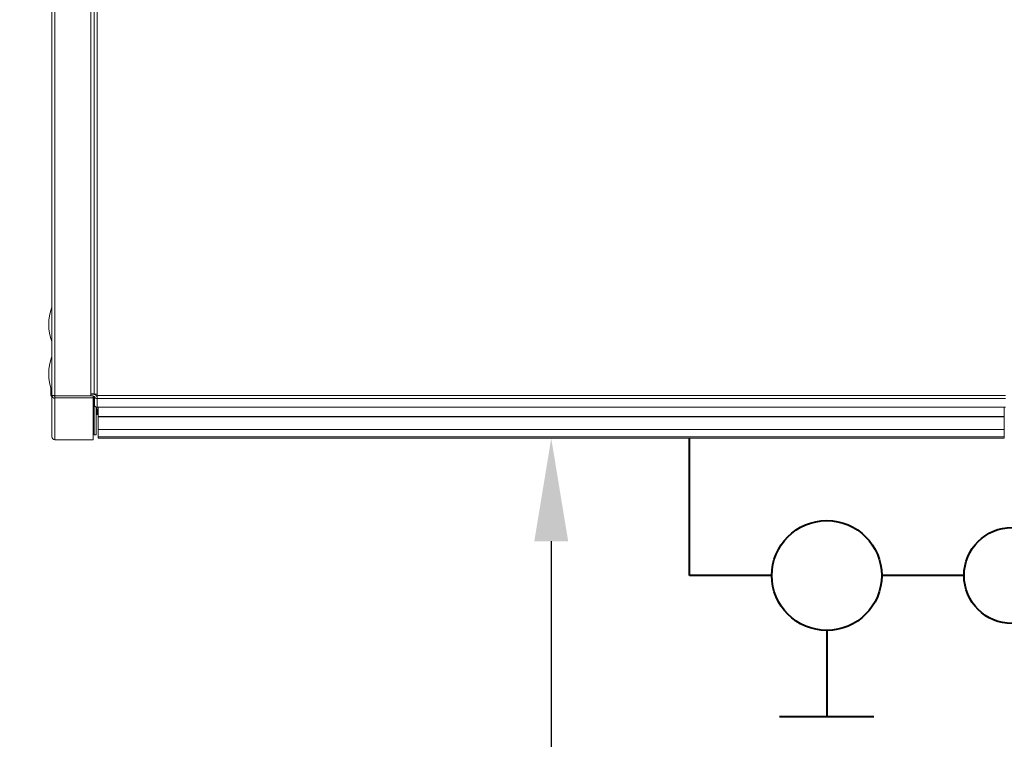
# Model space of a CAD drawing. Header units: centimetres. Extents: x 1912 to 37354, y 4932 to 6633.
# Tile 8 of 236: x 7191 to 7263, y 6065 to 6118. Entities that reach past the tile are written whole.
import ezdxf
from ezdxf import colors
from ezdxf.entities.mleader import LeaderData, LeaderLine
from ezdxf.lldxf.tags import DXFTag
from ezdxf.math import Vec2, Vec3

# ---------------------------------------------------------------- set-up
doc = ezdxf.new("R2010")
doc.units = ezdxf.units.CM
for name, color, linetype, lineweight in [('IS_Gaz', 40, 'Continuous', 40), ('IS_gaz 2', 44, 'Continuous', 35), ('IS_Opis', 250, 'Continuous', 9), ('IS_Zimna_woda', 5, 'SOLID', 40)]:
    doc.layers.add(name, color=color, linetype=linetype, lineweight=lineweight)
doc.styles.add('styl1', font='ARIALN.TTF')
tags = doc.linetypes.add('DASH', pattern=[15, 10, -5]).pattern_tags.tags
tags[6:7] = [DXFTag(74, 4), DXFTag(75, 0), DXFTag(340, '0'), DXFTag(46, 0.0), DXFTag(50, 0.0), DXFTag(44, 0.0), DXFTag(45, 0.0)]
tags[4:5] = [DXFTag(74, 4), DXFTag(75, 0), DXFTag(340, '0'), DXFTag(46, 0.0), DXFTag(50, 0.0), DXFTag(44, 0.0), DXFTag(45, 0.0)]
tags = doc.linetypes.add('SOLID', pattern=[10, 10, 0]).pattern_tags.tags
tags[6:7] = [DXFTag(74, 4), DXFTag(75, 0), DXFTag(340, '0'), DXFTag(46, 0.0), DXFTag(50, 0.0), DXFTag(44, 0.0), DXFTag(45, 0.0)]
tags[4:5] = [DXFTag(74, 4), DXFTag(75, 0), DXFTag(340, '0'), DXFTag(46, 0.0), DXFTag(50, 0.0), DXFTag(44, 0.0), DXFTag(45, 0.0)]

# ---------------------------------------------------------------- blocks, each defined once
blk = doc.blocks.new('robutprzód')
at = {"layer": 'IS_Gaz', "color": 18, "lineweight": 5, "true_color": 0x000000}
for p, q in [((69552.583, 3143.511), (69508.583, 3143.511)), ((69508.583, 3143.511), (69508.583, 3143.504)), ((69508.583, 3143.504), (69552.583, 3143.504)), ((69508.583, 3143.504), (69508.583, 3143.441)), ((69552.583, 3143.441), (69508.583, 3143.441)), ((69508.583, 3143.441), (69508.583, 3143.434)), ((69508.583, 3143.434), (69552.583, 3143.434)), ((69508.583, 3143.434), (69508.583, 3143.092)), ((69552.583, 3143.511), (69552.583, 3143.504)), ((69552.583, 3143.504), (69552.583, 3143.441)), ((69552.583, 3143.441), (69552.583, 3143.434)), ((69552.583, 3143.434), (69552.583, 3143.092)), ((69552.783, 3143.338), (69552.683, 3143.338)), ((69552.683, 3141.99), (69552.683, 3143.338)), ((69552.783, 3141.899), (69552.783, 3143.338)), ((69554.683, 3143.588), (69552.833, 3143.588)), ((69552.833, 3141.551), (69552.833, 3143.588)), ((69554.683, 3141.576), (69554.683, 3143.588)), ((69554.833, 3143.438), (69554.833, 3141.43)), ((69552.583, 3143.092), (69508.583, 3143.092)), ((69508.583, 3143.092), (69508.583, 3143.085)), ((69508.583, 3143.085), (69552.583, 3143.085)), ((69508.583, 3143.085), (69508.583, 3142.461)), ((69552.583, 3143.092), (69552.583, 3143.085)), ((69552.583, 3143.085), (69552.583, 3142.461)), ((69552.583, 3142.461), (69508.583, 3142.461)), ((69508.583, 3142.461), (69508.583, 3142.454)), ((69508.583, 3142.454), (69552.583, 3142.454)), ((69508.583, 3142.454), (69508.583, 3142.001)), ((69552.583, 3142.461), (69552.583, 3142.454)), ((69552.583, 3142.454), (69552.583, 3142.001)), ((69552.633, 3142.357), (69552.583, 3142.357)), ((69552.654, 3142.242), (69552.583, 3142.171)), ((69552.583, 3142.207), (69552.619, 3142.207)), ((69552.633, 3142.357), (69552.633, 3142.221)), ((69552.654, 3142.172), (69552.654, 3142.242)), ((69552.833, 3142.256), (69552.806, 3142.256)), ((69552.633, 3142.001), (69508.533, 3142.001)), ((69552.633, 3141.998), (69508.533, 3141.998)), ((69552.654, 3142.172), (69552.583, 3142.101)), ((69552.633, 3142.001), (69552.633, 3141.998)), ((69552.633, 3141.998), (69552.633, 3141.576)), ((69552.654, 3141.997), (69552.654, 3142.172)), ((69552.767, 3141.495), (69552.767, 3141.917)), ((69552.783, 3142.111), (69552.833, 3142.111)), ((69552.806, 3142.157), (69552.833, 3142.157)), ((69552.806, 3142.111), (69552.806, 3142.157)), ((69552.812, 3141.468), (69552.812, 3141.89)), ((69552.812, 3141.89), (69552.833, 3141.89)), ((69552.633, 3141.576), (69508.533, 3141.576)), ((69552.633, 3141.429), (69508.533, 3141.429)), ((69552.633, 3141.576), (69552.633, 3141.429)), ((69552.633, 3141.429), (69552.633, 3141.369)), ((69552.633, 3141.369), (69552.633, 3101.83)), ((69552.633, 3141.369), (69552.783, 3141.369)), ((69552.733, 3141.392), (69552.733, 3141.369)), ((69552.783, 3101.787), (69552.783, 3141.369)), ((69552.783, 3141.35), (69552.783, 3101.837)), ((69552.783, 3141.35), (69552.933, 3141.35)), ((69552.812, 3141.468), (69552.833, 3141.468)), ((69552.933, 3141.37), (69552.812, 3141.37)), ((69554.683, 3141.551), (69552.833, 3141.551)), ((69552.833, 3141.551), (69552.833, 3141.453)), ((69552.833, 3141.453), (69554.683, 3141.453)), ((69552.933, 3141.45), (69552.933, 3141.35)), ((69552.933, 3141.45), (69554.683, 3141.45)), ((69552.933, 3101.787), (69552.933, 3141.35)), ((69553.133, 3141.453), (69553.133, 3141.45)), ((69553.33, 3141.45), (69553.33, 3141.453)), ((69553.511, 3141.45), (69553.517, 3141.453)), ((69554.633, 3141.45), (69554.633, 3141.453)), ((69554.683, 3141.551), (69554.683, 3141.576)), ((69554.683, 3141.453), (69554.683, 3141.551)), ((69554.683, 3141.45), (69554.683, 3141.43)), ((69554.683, 3101.787), (69554.683, 3141.43)), ((69554.833, 3141.43), (69554.683, 3141.43)), ((69554.833, 3141.43), (69554.833, 3101.83)), ((69554.883, 3141.436), (69554.883, 3141.065))]:
    blk.add_line(p, q, dxfattribs=at)
at = {"layer": 'IS_Gaz', "color": 18, "lineweight": 5, "true_color": 0x000000, "flags": 128}
blk.add_lwpolyline([(69552.783, 3142.159), (69552.787, 3142.159), (69552.806, 3142.157)], dxfattribs=at)
at = {"layer": 'IS_Gaz', "color": 18, "lineweight": 5, "true_color": 0x000000}
for centre, radius, start, end in [((69554.683, 3143.438), 0.15, 0, 90), ((69552.633, 3142.203), 0.152, 70.7782, 90.0059), ((69552.633, 3142.206), 0.0505, 57.9263, 90.02), ((69552.583, 3142.312), 0.1, 315, 0), ((69552.583, 3142.243), 0.1, 315, 0), ((69552.806, 3142.307), 0.0506, 242.695, 270.0182), ((69552.634, 3141.848), 0.15, 27.5124, 90.2391), ((69552.812, 3141.94), 0.0501, 207.5116, 270.2381), ((69552.634, 3141.426), 0.15, 27.5124, 90.2391), ((69552.633, 3141.428), 0.0501, 27.5116, 90.2381), ((69552.811, 3141.521), 0.15, 207.5112, 270.2404), ((69552.812, 3141.518), 0.0501, 207.5116, 270.2381), ((69554.685, 3141.428), 0.148, 0.6436, 90.6299), ((69554.684, 3141.429), 0.0495, 0.643, 90.6276), ((69554.804, 3141.375), 0.1, 38.0742, 73.3088), ((69552.584, 3140.38), 2.399, 339.6319, 20.3681), ((69552.584, 3137.98), 2.399, 339.6319, 20.3681)]:
    blk.add_arc(centre, radius, start, end, dxfattribs=at)
blk = doc.blocks.new('Zaworek')
at = {"layer": 'IS_Zimna_woda', "color": 18, "true_color": 0x000000}
for p, q in [((5.154, 1.717), (5.154, -1.717)), ((2, 0), (5.154, 0))]:
    blk.add_line(p, q, dxfattribs=at)
blk.add_circle((0, 0), 2, dxfattribs=at)

msp = doc.modelspace()

# ---------------------------------------------------------------- linework, layer by layer
at = {"layer": 'IS_Gaz', "color": 18, "linetype": 'DASH', "true_color": 0x000000}
for p, q in [((7239.636, 6077.338), (7239.636, 6087.338)), ((7245.636, 6077.338), (7239.636, 6077.338)), ((7259.636, 6077.338), (7253.636, 6077.338))]:
    msp.add_line(p, q, dxfattribs=at)
at = {"layer": 'IS_Gaz', "color": 18, "true_color": 0x000000}
msp.add_circle((7263.136, 6077.338), 3.5, dxfattribs=at)

# ---------------------------------------------------------------- block references
at = {"layer": 'IS_gaz 2', "color": 18, "true_color": 0x000000, "xscale": 1.999999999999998, "yscale": 1.999999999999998, "zscale": 1.999999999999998, "rotation": 270}
msp.add_blockref('Zaworek', (7249.636, 6077.338), dxfattribs=at)
at = {"layer": 'IS_Opis', "xscale": 1.5, "yscale": 1.5, "zscale": 1.5, "rotation": 180}
msp.add_blockref('robutprzód', (111525.443, 10802.605), dxfattribs=at)

# ---------------------------------------------------------------- leaders
at = {"layer": 'IS_Opis'}
ml = msp.add_multileader_mtext('Standard', dxfattribs=at)
ml.set_content('\\A1;Istniejący podgrzewacz c.w.u z otwartą komorą spalania przeznaczony do demontażu', color=256, style='styl1')
ml.set_leader_properties()
ml.build(insert=Vec2(0, 0))
ml.multileader.update_dxf_attribs({"dogleg_length": 5, "arrow_head_size": 7.5})
ctx = ml.context
ctx.base_point, ctx.char_height, ctx.arrow_head_size, ctx.landing_gap_size, ctx.plane_origin = Vec3(6975.422, 6058.561), 12, 7.5, 5, Vec3(7326.597, 5842.014)
ctx.text_align_type = 2
notes = []
notes.append((ctx, [(1, (1, 1, 0), (7229.568, 6058.561), (-1, 0), 6.774, [(0, [(7229.568, 6087.338)], 0, [])])]))
ctx.mtext.insert, ctx.mtext.width, ctx.mtext.defined_height, ctx.mtext.alignment, ctx.mtext.flow_direction = Vec3(7217.794, 6064.659), 247.64045, 76.915, 3, 5
for ctx, leaders in notes:
    for number, flags, end, landing, length, lines in leaders:
        leader = LeaderData()
        leader.index, (leader.has_last_leader_line, leader.has_dogleg_vector, leader.attachment_direction) = number, flags
        leader.last_leader_point, leader.dogleg_vector, leader.dogleg_length = Vec3(end), Vec3(landing), length
        for number, points, colour, breaks in lines:
            line = LeaderLine()
            line.index, line.vertices, line.color, line.breaks = number, Vec3.list(points), colors.encode_raw_color(colour), breaks
            leader.lines.append(line)
        ctx.leaders.append(leader)

doc.saveas('drawing.dxf')
